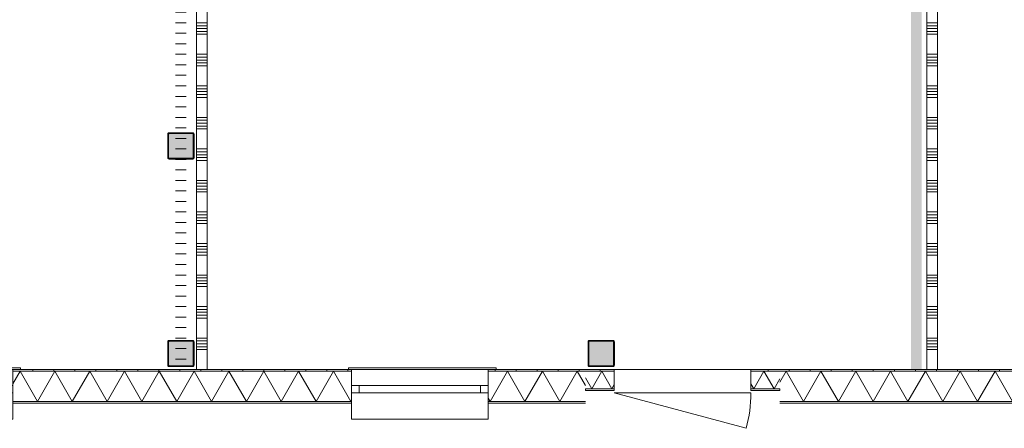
# Model space of a CAD drawing. Header units: millimetres. Extents: x -850 to 154668, y -80411 to 71019.
# Tile 198 of 236: x 72076 to 81447, y -559 to 3329. Entities that reach past the tile are written whole.
import ezdxf

# ---------------------------------------------------------------- set-up
doc = ezdxf.new("R2010")
doc.units = ezdxf.units.MM
doc.header["$MEASUREMENT"] = 0
for name, color, linetype in [('New_21 Buitenwanden', 7, 'Continuous'), ('New_21 Buitenwanden Deuren', 7, 'Continuous'), ('New_21 Buitenwanden Doorsnede-arcering', 7, 'Continuous'), ('New_21 Buitenwanden Laagscheidingslijnen', 7, 'Continuous'), ('New_21 Buitenwanden Ramen', 7, 'Continuous'), ('New_22 NC Binnenwanden', 7, 'Continuous'), ('New_22 NC Binnenwanden Doorsnede-arcering', 7, 'Continuous'), ('New_23 Vloeren', 7, 'Continuous'), ('New_Info Wandafwerking aanduiding', 7, 'Continuous'), ('New_Info Wandafwerking aanduiding Doorsnede-arcering', 7, 'Continuous'), ('New_Z Ruimtefuncties Zone omranding', 7, 'Continuous'), ('S-COLS-____-OTLN.RVT S', 7, 'Continuous'), ('S-COLS-____-OTLN.RVT S 2D arcering', 7, 'Continuous')]:
    doc.layers.add(name, color=color, linetype=linetype)
pattern_1 = [(90, (0, 0), (-200, 0), [])]

# ---------------------------------------------------------------- blocks, each defined once
blk = doc.blocks.new('Slab_1_1', base_point=(0, 17060))
at = {"layer": 'New_23 Vloeren', "color": 7, "linetype": 'Continuous', "lineweight": 0, "flags": 128}
blk.add_lwpolyline([(0, 17060), (25600, 17060), (25600, 17539.8), (30060, 17539.8), (30060, 0), (44257.3, 0), (99110, 0), (99110, 26125), (78570.2, 26125), (78570.2, 30220), (61804.1, 30220), (61804.1, 33195.8), (50070.2, 33195.8), (50070.2, 36555.1), (42600, 36555.1), (42600, 38994.9), (31200.9, 38994.9), (31200.9, 49880), (25600, 49880), (25600, 70460), (0, 70460)], close=True, dxfattribs=at)
blk = doc.blocks.new('*X761')
at = {"layer": 'New_21 Buitenwanden Doorsnede-arcering', "linetype": 'Continuous', "lineweight": 0, "true_color": 0xe9ebeb}
for points in [[(72010.1, -302.1), (72010.1, -302.2), (72150, -302.2), (72150, -302.1)], [(72450, -302.1), (72300, -302.1), (72300, -302.2), (72450, -302.2)], [(72750, -302.1), (72600, -302.1), (72600, -302.2), (72750, -302.2)], [(73050, -302.1), (72900, -302.1), (72900, -302.2), (73050, -302.2)], [(73350, -302.1), (73200, -302.1), (73200, -302.2), (73350, -302.2)], [(73650, -302.1), (73500, -302.1), (73500, -302.2), (73650, -302.2)], [(73950, -302.1), (73800, -302.1), (73800, -302.2), (73950, -302.2)], [(74250, -302.1), (74100, -302.1), (74100, -302.2), (74250, -302.2)], [(74550, -302.1), (74400, -302.1), (74400, -302.2), (74550, -302.2)], [(74850, -302.1), (74700, -302.1), (74700, -302.2), (74850, -302.2)], [(75150, -302.1), (75000, -302.1), (75000, -302.2), (75150, -302.2)]]:
    blk.add_hatch(color=254, dxfattribs=at).paths.add_polyline_path(points)
blk = doc.blocks.new('*X762')
at = {"layer": 'New_21 Buitenwanden Doorsnede-arcering', "linetype": 'Continuous', "lineweight": 0, "true_color": 0xe9ebeb}
for points in [[(76535, -302.1), (76535, -302.2), (76650, -302.2), (76650, -302.1)], [(76950, -302.1), (76800, -302.1), (76800, -302.2), (76950, -302.2)], [(77250, -302.1), (77100, -302.1), (77100, -302.2), (77250, -302.2)], [(77400, -302.1), (77400, -302.2), (77460, -302.2), (77460, -302.1)]]:
    blk.add_hatch(color=254, dxfattribs=at).paths.add_polyline_path(points)
blk = doc.blocks.new('*X766')
at = {"layer": 'New_21 Buitenwanden Doorsnede-arcering', "linetype": 'Continuous', "lineweight": 0, "true_color": 0xe9ebeb}
for points in [[(72150, -15), (72010.1, -15), (72010.1, -15.1), (72150, -15.1)], [(72300, -15.1), (72450, -15.1), (72450, -15), (72300, -15)], [(72600, -15.1), (72750, -15.1), (72750, -15), (72600, -15)], [(72900, -15.1), (73050, -15.1), (73050, -15), (72900, -15)], [(73200, -15.1), (73350, -15.1), (73350, -15), (73200, -15)], [(73500, -15.1), (73650, -15.1), (73650, -15), (73500, -15)], [(73800, -15.1), (73950, -15.1), (73950, -15), (73800, -15)], [(74100, -15.1), (74250, -15.1), (74250, -15), (74100, -15)], [(74400, -15.1), (74550, -15.1), (74550, -15), (74400, -15)], [(74700, -15.1), (74850, -15.1), (74850, -15), (74700, -15)], [(75000, -15.1), (75150, -15.1), (75150, -15), (75000, -15)]]:
    blk.add_hatch(color=254, dxfattribs=at).paths.add_polyline_path(points)
blk = doc.blocks.new('*X767')
at = {"layer": 'New_21 Buitenwanden Doorsnede-arcering', "linetype": 'Continuous', "lineweight": 0, "true_color": 0xe9ebeb}
for points in [[(76650, -15), (76535, -15), (76535, -15.1), (76650, -15.1)], [(76800, -15.1), (76950, -15.1), (76950, -15), (76800, -15)], [(77100, -15.1), (77250, -15.1), (77250, -15), (77100, -15)], [(77400, -15), (77400, -15.1), (77460, -15.1), (77460, -15)]]:
    blk.add_hatch(color=254, dxfattribs=at).paths.add_polyline_path(points)
blk = doc.blocks.new('*X771')
at = {"layer": 'New_21 Buitenwanden Doorsnede-arcering', "color": 254, "linetype": 'Continuous', "lineweight": 0, "true_color": 0xe9ebeb}
for p, q in [((72010.1, -135), (72079.3, -15.1)), ((72245, -302.1), (72079.3, -15.1)), ((72245, -302.1), (72410.7, -15.1)), ((72576.4, -302.1), (72410.7, -15.1)), ((72576.4, -302.1), (72742.1, -15.1)), ((72907.8, -302.1), (72742.1, -15.1)), ((72907.8, -302.1), (73073.5, -15.1)), ((73239.2, -302.1), (73073.5, -15.1)), ((73239.2, -302.1), (73404.9, -15.1)), ((73570.6, -302.1), (73404.9, -15.1)), ((73570.6, -302.1), (73736.3, -15.1)), ((73902, -302.1), (73736.3, -15.1)), ((73902, -302.1), (74067.7, -15.1)), ((74233.4, -302.1), (74067.7, -15.1)), ((74233.4, -302.1), (74399.1, -15.1)), ((74564.8, -302.1), (74399.1, -15.1)), ((74564.8, -302.1), (74730.5, -15.1)), ((74896.2, -302.1), (74730.5, -15.1)), ((74896.2, -302.1), (75061.9, -15.1)), ((75227.6, -302.1), (75061.9, -15.1)), ((75227.6, -302.1), (75235, -289.3))]:
    blk.add_line(p, q, dxfattribs=at)
blk = doc.blocks.new('*X772')
at = {"layer": 'New_21 Buitenwanden Doorsnede-arcering', "color": 254, "linetype": 'Continuous', "lineweight": 0, "true_color": 0xe9ebeb}
for p, q in [((76553.2, -302.1), (76718.9, -15.1)), ((76884.6, -302.1), (76718.9, -15.1)), ((76884.6, -302.1), (77050.3, -15.1)), ((77216, -302.1), (77050.3, -15.1)), ((77216, -302.1), (77381.7, -15.1)), ((77460, -150.8), (77381.7, -15.1)), ((76553.2, -302.1), (76535, -270.6))]:
    blk.add_line(p, q, dxfattribs=at)
blk = doc.blocks.new('R1 22_7')
at = {"layer": 'New_21 Buitenwanden Ramen', "color": 1, "linetype": 'Continuous', "lineweight": 0}
for p, q in [((-725, 150.2), (-725, 168.2)), ((-725, 168.2), (680, 168.2)), ((-650, 150.2), (-680, 150.2)), ((-650, 150.2), (-680, 150.2)), ((-650, 135.2), (-650, 150.2)), ((-650, 135.2), (-650, 150.2)), ((-650, 0), (-650, 135.1)), ((-650, 0), (-650, 135.1)), ((650, 135.2), (650, 150.2)), ((650, 135.2), (650, 150.2)), ((650, 150.2), (680, 150.2)), ((650, 150.2), (680, 150.2)), ((650, 0), (650, 135.1)), ((650, 0), (650, 135.1)), ((680, 168.2), (680, 150.2)), ((-650, 0), (-577, 0)), ((-650, -72), (-650, 0)), ((-650, -72), (-650, 0)), ((-577, 0), (-577, -72)), ((-577, 0), (577, 0)), ((577, -72), (577, 0)), ((577, 0), (650, 0)), ((650, -72), (650, 0)), ((650, -72), (650, 0)), ((-577, -72), (-650, -72)), ((-650, -152), (-650, -72)), ((577, -72), (-577, -72)), ((650, -72), (577, -72)), ((650, -152), (650, -72)), ((-650, -170), (-650, -320)), ((650, -320), (650, -170)), ((-650, -320), (650, -320))]:
    blk.add_line(p, q, dxfattribs=at)
at = {"layer": 'New_21 Buitenwanden Ramen', "color": 9, "linetype": 'Continuous', "lineweight": 0}
for p, q in [((-650, 150.2), (650, 150.2)), ((-650, 135.1), (-650, 135.2)), ((-650, 135.1), (-650, 135.2)), ((650, 135.1), (650, 135.2)), ((650, 135.1), (650, 135.2)), ((-650, -170), (-650, -152)), ((650, -170), (650, -152))]:
    blk.add_line(p, q, dxfattribs=at)
blk = doc.blocks.new('Wall_168_1', base_point=(60310.2, 0))
at = {"layer": 'New_21 Buitenwanden Doorsnede-arcering', "linetype": 'Continuous', "lineweight": 0, "true_color": 0xe9ebeb}
h = blk.add_hatch(dxfattribs=at)
h.set_pattern_fill('930_Lijnen_vert_200_0001', color=254, style=0, pattern_type=2)
h.set_pattern_definition(pattern_1)
h.paths.add_polyline_path([(72010.1, -15), (75235, -15), (75235, 0), (72010.1, 0)])
h = blk.add_hatch(dxfattribs=at)
h.set_pattern_fill('930_Lijnen_vert_200_0001', color=254, style=0, pattern_type=2)
h.set_pattern_definition(pattern_1)
h.paths.add_polyline_path([(77460, 0), (76535, 0), (76535, -15), (77460, -15)])
at = {"layer": 'New_21 Buitenwanden', "color": 8, "linetype": 'Continuous', "lineweight": 0, "true_color": 0x778488}
for p, q in [((75235, 0), (75205, 0)), ((75235, -15), (75235, 0)), ((75235, -15.1), (75235, -15)), ((75235, -150.2), (75235, -15.1)), ((76535, 0), (76565, 0)), ((76535, -15), (76535, 0)), ((76535, -15.1), (76535, -15)), ((76535, -150.2), (76535, -15.1)), ((75235, -222.2), (75235, -150.2)), ((76535, -222.2), (76535, -150.2)), ((75235, -302.2), (75235, -222.2)), ((76535, -302.2), (76535, -222.2)), ((75235, -320.2), (75235, -302.2)), ((76535, -320.2), (76535, -302.2))]:
    blk.add_line(p, q, dxfattribs=at)
at = {"layer": 'New_21 Buitenwanden', "color": 8, "linetype": 'Continuous', "lineweight": 0, "true_color": 0x778488, "flags": 128}
for points in [[(75235, 0), (72010.1, 0)], [(77460, 0), (76535, 0)], [(72010.1, -320.2), (75235, -320.2)], [(76535, -320.2), (77460, -320.2)]]:
    blk.add_lwpolyline(points, dxfattribs=at)
at = {"layer": 'New_21 Buitenwanden Laagscheidingslijnen', "color": 8, "linetype": 'Continuous', "lineweight": 0, "true_color": 0x778488}
for p, q in [((75235, -15), (72010.1, -15)), ((75235, -15.1), (72010.1, -15.1)), ((77460, -15), (76535, -15)), ((77460, -15.1), (76535, -15.1)), ((72010.1, -302.1), (75235, -302.1)), ((72010.1, -302.2), (75235, -302.2)), ((76535, -302.1), (77460, -302.1)), ((76535, -302.2), (77460, -302.2))]:
    blk.add_line(p, q, dxfattribs=at)
at = {"layer": 'New_21 Buitenwanden', "color": 8, "lineweight": 0, "true_color": 0x778488}
for name in ['*X766', '*X771', '*X767', '*X772', '*X761', '*X762']:
    blk.add_blockref(name, (0, 0), dxfattribs=at)
at = {"layer": 'New_21 Buitenwanden Ramen', "color": 1, "linetype": 'Continuous', "lineweight": 0, "xscale": -1, "zscale": 1000}
for p in [(71360.1, -150.2), (75885, -150.2)]:
    blk.add_blockref('R1 22_7', p, dxfattribs=at)
blk = doc.blocks.new('*X806')
at = {"layer": 'New_21 Buitenwanden Doorsnede-arcering', "linetype": 'Continuous', "lineweight": 0, "true_color": 0xe9ebeb}
for points in [[(79310, -302.1), (79310, -302.2), (79350, -302.2), (79350, -302.1)], [(79650, -302.1), (79500, -302.1), (79500, -302.2), (79650, -302.2)], [(79950, -302.1), (79800, -302.1), (79800, -302.2), (79950, -302.2)], [(80250, -302.1), (80100, -302.1), (80100, -302.2), (80250, -302.2)], [(80550, -302.1), (80400, -302.1), (80400, -302.2), (80550, -302.2)], [(80850, -302.1), (80700, -302.1), (80700, -302.2), (80850, -302.2)], [(81150, -302.1), (81000, -302.1), (81000, -302.2), (81150, -302.2)], [(81450, -302.1), (81300, -302.1), (81300, -302.2), (81450, -302.2)], [(81750, -302.1), (81600, -302.1), (81600, -302.2), (81750, -302.2)], [(82050, -302.1), (81900, -302.1), (81900, -302.2), (82050, -302.2)], [(82350, -302.1), (82200, -302.1), (82200, -302.2), (82350, -302.2)], [(82650, -302.1), (82500, -302.1), (82500, -302.2), (82650, -302.2)], [(82950, -302.1), (82800, -302.1), (82800, -302.2), (82950, -302.2)], [(83250, -302.1), (83100, -302.1), (83100, -302.2), (83250, -302.2)]]:
    blk.add_hatch(color=254, dxfattribs=at).paths.add_polyline_path(points)
blk = doc.blocks.new('*X812')
at = {"layer": 'New_21 Buitenwanden Doorsnede-arcering', "linetype": 'Continuous', "lineweight": 0, "true_color": 0xe9ebeb}
for points in [[(79350, -15), (79310, -15), (79310, -15.1), (79350, -15.1)], [(79650, -15), (79500, -15), (79500, -15.1), (79650, -15.1)], [(79950, -15), (79800, -15), (79800, -15.1), (79950, -15.1)], [(80250, -15), (80100, -15), (80100, -15.1), (80250, -15.1)], [(80550, -15), (80400, -15), (80400, -15.1), (80550, -15.1)], [(80850, -15), (80700, -15), (80700, -15.1), (80850, -15.1)], [(81150, -15), (81000, -15), (81000, -15.1), (81150, -15.1)], [(81450, -15), (81300, -15), (81300, -15.1), (81450, -15.1)], [(81750, -15), (81600, -15), (81600, -15.1), (81750, -15.1)], [(82050, -15), (81900, -15), (81900, -15.1), (82050, -15.1)], [(82350, -15), (82200, -15), (82200, -15.1), (82350, -15.1)], [(82650, -15), (82500, -15), (82500, -15.1), (82650, -15.1)], [(82950, -15), (82800, -15), (82800, -15.1), (82950, -15.1)], [(83250, -15), (83100, -15), (83100, -15.1), (83250, -15.1)]]:
    blk.add_hatch(color=254, dxfattribs=at).paths.add_polyline_path(points)
blk = doc.blocks.new('*X818')
at = {"layer": 'New_21 Buitenwanden Doorsnede-arcering', "color": 254, "linetype": 'Continuous', "lineweight": 0, "true_color": 0xe9ebeb}
for p, q in [((79310, -119.2), (79370.1, -15.1)), ((79535.8, -302.1), (79370.1, -15.1)), ((79535.8, -302.1), (79701.5, -15.1)), ((79867.2, -302.1), (79701.5, -15.1)), ((79867.2, -302.1), (80032.9, -15.1)), ((80198.6, -302.1), (80032.9, -15.1)), ((80198.6, -302.1), (80364.3, -15.1)), ((80530, -302.1), (80364.3, -15.1)), ((80530, -302.1), (80695.7, -15.1)), ((80861.4, -302.1), (80695.7, -15.1)), ((80861.4, -302.1), (81027.1, -15.1)), ((81192.8, -302.1), (81027.1, -15.1)), ((81192.8, -302.1), (81358.5, -15.1)), ((81524.2, -302.1), (81358.5, -15.1)), ((81524.2, -302.1), (81689.9, -15.1)), ((81855.6, -302.1), (81689.9, -15.1)), ((81855.6, -302.1), (82021.3, -15.1)), ((82187, -302.1), (82021.3, -15.1)), ((82187, -302.1), (82352.7, -15.1)), ((82518.4, -302.1), (82352.7, -15.1)), ((82518.4, -302.1), (82684.1, -15.1)), ((82849.8, -302.1), (82684.1, -15.1)), ((82849.8, -302.1), (83015.5, -15.1)), ((83181.2, -302.1), (83015.5, -15.1)), ((83181.2, -302.1), (83346.9, -15.1)), ((83360.1, -38), (83346.9, -15.1))]:
    blk.add_line(p, q, dxfattribs=at)
blk = doc.blocks.new('Wall_171_1', base_point=(79310, 0))
at = {"layer": 'New_21 Buitenwanden Doorsnede-arcering', "linetype": 'Continuous', "lineweight": 0, "true_color": 0xe9ebeb}
h = blk.add_hatch(dxfattribs=at)
h.set_pattern_fill('930_Lijnen_vert_200_0001', color=254, style=0, pattern_type=2)
h.set_pattern_definition(pattern_1)
h.paths.add_polyline_path([(79310, -15), (83360.1, -15), (83360.1, 0), (79310, 0)])
at = {"layer": 'New_21 Buitenwanden', "color": 8, "linetype": 'Continuous', "lineweight": 0, "true_color": 0x778488, "flags": 128}
for points in [[(83360.1, 0), (79310, 0)], [(79310, -320.2), (83360.1, -320.2)]]:
    blk.add_lwpolyline(points, dxfattribs=at)
at = {"layer": 'New_21 Buitenwanden Laagscheidingslijnen', "color": 8, "linetype": 'Continuous', "lineweight": 0, "true_color": 0x778488}
for p, q in [((83360.1, -15), (79310, -15)), ((83360.1, -15.1), (79310, -15.1)), ((79310, -302.1), (83360.1, -302.1)), ((79310, -302.2), (83360.1, -302.2))]:
    blk.add_line(p, q, dxfattribs=at)
at = {"layer": 'New_21 Buitenwanden', "color": 8, "lineweight": 0, "true_color": 0x778488}
for name in ['*X812', '*X818', '*X806']:
    blk.add_blockref(name, (0, 0), dxfattribs=at)
blk = doc.blocks.new('*X830')
at = {"layer": 'New_21 Buitenwanden Doorsnede-arcering', "linetype": 'Continuous', "lineweight": 0, "true_color": 0xe9ebeb}
for points in [[(77460, -182.1), (77460, -182.2), (77550, -182.2), (77550, -182.1)], [(77700, -182.1), (77700, -182.2), (77735, -182.2), (77735, -182.1)]]:
    blk.add_hatch(color=254, dxfattribs=at).paths.add_polyline_path(points)
blk = doc.blocks.new('*X831')
at = {"layer": 'New_21 Buitenwanden Doorsnede-arcering', "linetype": 'Continuous', "lineweight": 0, "true_color": 0xe9ebeb}
for points in [[(79035, -182.1), (79035, -182.2), (79050, -182.2), (79050, -182.1)], [(79200, -182.1), (79200, -182.2), (79310, -182.2), (79310, -182.1)]]:
    blk.add_hatch(color=254, dxfattribs=at).paths.add_polyline_path(points)
blk = doc.blocks.new('*X832')
at = {"layer": 'New_21 Buitenwanden Doorsnede-arcering', "linetype": 'Continuous', "lineweight": 0, "true_color": 0xe9ebeb}
for points in [[(77550, -15), (77460, -15), (77460, -15.1), (77550, -15.1)], [(77735, -15), (77700, -15), (77700, -15.1), (77735, -15.1)]]:
    blk.add_hatch(color=254, dxfattribs=at).paths.add_polyline_path(points)
blk = doc.blocks.new('*X833')
at = {"layer": 'New_21 Buitenwanden Doorsnede-arcering', "linetype": 'Continuous', "lineweight": 0, "true_color": 0xe9ebeb}
for points in [[(79050, -15), (79035, -15), (79035, -15.1), (79050, -15.1)], [(79310, -15), (79200, -15), (79200, -15.1), (79310, -15.1)]]:
    blk.add_hatch(color=254, dxfattribs=at).paths.add_polyline_path(points)
blk = doc.blocks.new('*X834')
at = {"layer": 'New_21 Buitenwanden Doorsnede-arcering', "color": 254, "linetype": 'Continuous', "lineweight": 0, "true_color": 0xe9ebeb}
for p, q in [((77519.7, -182.1), (77460, -78.8)), ((77519.7, -182.1), (77616.1, -15.1)), ((77712.5, -182.1), (77616.1, -15.1)), ((77712.5, -182.1), (77735, -143.1))]:
    blk.add_line(p, q, dxfattribs=at)
blk = doc.blocks.new('*X835')
at = {"layer": 'New_21 Buitenwanden Doorsnede-arcering', "color": 254, "linetype": 'Continuous', "lineweight": 0, "true_color": 0xe9ebeb}
for p, q in [((79062.3, -182.1), (79158.8, -15.1)), ((79255.2, -182.1), (79158.8, -15.1)), ((79255.2, -182.1), (79310, -87.2)), ((79062.3, -182.1), (79035, -134.7))]:
    blk.add_line(p, q, dxfattribs=at)
blk = doc.blocks.new('D1 bl 22')
at = {"layer": 'New_21 Buitenwanden Deuren', "color": 1, "linetype": 'Continuous', "lineweight": 0}
for p, q in [((650, 0), (-605.7, 336.5)), ((650, 0), (-650, 0)), ((-650, -40.1), (-650, -72)), ((-650, -40.1), (-650, -72)), ((-650, -72), (-650, -207.1)), ((-650, -72), (-650, -207.1)), ((650, -40.1), (650, -72)), ((650, -40.1), (650, -72)), ((650, -72), (650, -207.1)), ((650, -72), (650, -207.1)), ((-650, -222.2), (-675, -222.2)), ((-650, -222.2), (-675, -222.2)), ((-650, -207.1), (-650, -222.2)), ((-650, -207.1), (-650, -222.2)), ((650, -207.1), (650, -222.2)), ((650, -207.1), (650, -222.2)), ((650, -222.2), (675, -222.2)), ((650, -222.2), (675, -222.2))]:
    blk.add_line(p, q, dxfattribs=at)
at = {"layer": 'New_21 Buitenwanden Deuren', "color": 9, "linetype": 'Continuous', "lineweight": 0}
for p, q in [((-650, -22), (-650, -40)), ((-650, -22), (-650, -40)), ((-650, -40), (-650, -40.1)), ((-650, -40), (-650, -40.1)), ((650, -22), (650, -40)), ((650, -22), (650, -40)), ((650, -40), (650, -40.1)), ((650, -40), (650, -40.1))]:
    blk.add_line(p, q, dxfattribs=at)
at = {"layer": 'New_21 Buitenwanden Deuren', "color": 1, "linetype": 'Continuous', "lineweight": 0}
blk.add_arc((650, 0), 1300, 165, 180, dxfattribs=at)
blk = doc.blocks.new('Wall_172_1', base_point=(77460, 0))
at = {"layer": 'New_21 Buitenwanden Doorsnede-arcering', "linetype": 'Continuous', "lineweight": 0, "true_color": 0xe9ebeb}
h = blk.add_hatch(dxfattribs=at)
h.set_pattern_fill('930_Lijnen_vert_200_0001', color=254, style=0, pattern_type=2)
h.set_pattern_definition(pattern_1)
h.paths.add_polyline_path([(77460, 0), (77460, -15), (77735, -15), (77735, 0)])
h = blk.add_hatch(dxfattribs=at)
h.set_pattern_fill('930_Lijnen_vert_200_0001', color=254, style=0, pattern_type=2)
h.set_pattern_definition(pattern_1)
h.paths.add_polyline_path([(79035, 0), (79035, -15), (79310, -15), (79310, 0)])
at = {"layer": 'New_21 Buitenwanden', "color": 8, "linetype": 'Continuous', "lineweight": 0, "true_color": 0x778488}
for p, q in [((77735, 0), (77710, 0)), ((77735, -15.1), (77735, 0)), ((77735, -150.2), (77735, -15.1)), ((79035, 0), (79060, 0)), ((79035, -15.1), (79035, 0)), ((79035, -150.2), (79035, -15.1)), ((77735, -182.1), (77735, -150.2)), ((77735, -182.2), (77735, -182.1)), ((77735, -200.2), (77735, -182.2)), ((79035, -182.1), (79035, -150.2)), ((79035, -182.2), (79035, -182.1)), ((79035, -200.2), (79035, -182.2))]:
    blk.add_line(p, q, dxfattribs=at)
at = {"layer": 'New_21 Buitenwanden', "color": 8, "linetype": 'Continuous', "lineweight": 0, "true_color": 0x778488, "flags": 128}
for points in [[(77735, 0), (77460, 0)], [(79310, 0), (79035, 0)], [(77460, -182.2), (77460, -182.1)], [(77460, -200.2), (77460, -182.2)], [(79310, -182.2), (79310, -182.1)], [(79310, -200.2), (79310, -182.2)], [(77460, -200.2), (77735, -200.2)], [(79035, -200.2), (79310, -200.2)]]:
    blk.add_lwpolyline(points, dxfattribs=at)
at = {"layer": 'New_21 Buitenwanden Laagscheidingslijnen', "color": 8, "linetype": 'Continuous', "lineweight": 0, "true_color": 0x778488}
for p, q in [((77735, -15), (77460, -15)), ((77735, -15.1), (77460, -15.1)), ((79310, -15), (79035, -15)), ((79310, -15.1), (79035, -15.1)), ((77460, -182.1), (77735, -182.1)), ((77460, -182.2), (77735, -182.2)), ((79035, -182.1), (79310, -182.1)), ((79035, -182.2), (79310, -182.2))]:
    blk.add_line(p, q, dxfattribs=at)
at = {"layer": 'New_21 Buitenwanden', "color": 8, "lineweight": 0, "true_color": 0x778488}
for name in ['*X832', '*X834', '*X833', '*X835', '*X830', '*X831']:
    blk.add_blockref(name, (0, 0), dxfattribs=at)
at = {"layer": 'New_21 Buitenwanden Deuren', "color": 1, "linetype": 'Continuous', "lineweight": 0, "zscale": 1000, "rotation": 180}
blk.add_blockref('D1 bl 22', (78385, -222.2), dxfattribs=at)
blk = doc.blocks.new('Wall_322_1', base_point=(73610, 0))
at = {"layer": 'New_Info Wandafwerking aanduiding Doorsnede-arcering', "linetype": 'Continuous', "lineweight": 0, "true_color": 0x000000}
h = blk.add_hatch(dxfattribs=at)
h.set_pattern_fill('930_Lijnen_vert_100_0001', color=18, style=0, pattern_type=2)
h.set_pattern_definition([(1e-14, (0, 0), (0, 100), [])])
h.paths.add_polyline_path([(73660, 0), (73660, 8850), (73560, 8850), (73560, 0)])
at = {"layer": 'New_Info Wandafwerking aanduiding', "color": 9, "linetype": 'Continuous', "lineweight": 0, "flags": 128}
blk.add_lwpolyline([(73560, 0), (73660, 0)], dxfattribs=at)
blk = doc.blocks.new('Wall_331_1', base_point=(80610, 8550))
at = {"layer": 'New_Info Wandafwerking aanduiding Doorsnede-arcering', "linetype": 'Continuous', "lineweight": 0, "true_color": 0x000000}
blk.add_hatch(color=18, dxfattribs=at).paths.add_polyline_path([(80560, 8550), (80560, 0), (80660, 0), (80660, 8550)])
at = {"layer": 'New_Info Wandafwerking aanduiding', "color": 9, "linetype": 'Continuous', "lineweight": 0, "flags": 128}
blk.add_lwpolyline([(80660, 0), (80560, 0)], dxfattribs=at)
blk = doc.blocks.new('Column 92[92]_1', base_point=(0.5, 3))
at = {"layer": 'S-COLS-____-OTLN.RVT S 2D arcering', "linetype": 'Continuous', "lineweight": 0, "true_color": 0x778488}
h = blk.add_hatch(color=8, dxfattribs=at)
h.paths.add_polyline_path([(73485.5, 41), (73486.5, 36), (73489.3, 31.8), (73493.5, 28.9), (73498.5, 28), (73722.5, 28), (73727.5, 28.9), (73731.7, 31.8), (73734.5, 36), (73735.5, 41), (73735.5, 265), (73734.5, 269.9), (73731.7, 274.1), (73727.5, 277), (73722.5, 278), (73498.5, 278), (73493.5, 277), (73489.3, 274.1), (73486.5, 269.9), (73485.5, 265)])
h.paths.add_polyline_path([(73722.5, 36), (73498.5, 36), (73496.6, 36.3), (73495, 37.4), (73493.9, 39), (73493.5, 41), (73493.5, 265), (73493.9, 266.9), (73495, 268.5), (73496.6, 269.6), (73498.5, 270), (73722.5, 270), (73724.4, 269.6), (73726.1, 268.5), (73727.1, 266.9), (73727.5, 265), (73727.5, 41), (73727.1, 39), (73726.1, 37.4), (73724.4, 36.3)], flags=0)
blk.add_hatch(color=8, dxfattribs=at).paths.add_polyline_path([(73722.5, 270), (73498.5, 270), (73496.6, 269.6), (73495, 268.5), (73493.9, 266.9), (73493.5, 265), (73493.5, 41), (73493.9, 39), (73495, 37.4), (73496.6, 36.3), (73498.5, 36), (73722.5, 36), (73724.4, 36.3), (73726.1, 37.4), (73727.1, 39), (73727.5, 41), (73727.5, 265), (73727.1, 266.9), (73726.1, 268.5), (73724.4, 269.6)])
at = {"layer": 'S-COLS-____-OTLN.RVT S', "color": 1, "linetype": 'Continuous', "lineweight": 0}
for p, q in [((73486.5, 269.9), (73485.5, 265)), ((73485.5, 265), (73485.5, 41)), ((73489.3, 274.1), (73486.5, 269.9)), ((73493.5, 277), (73489.3, 274.1)), ((73498.5, 278), (73493.5, 277)), ((73493.5, 265), (73493.9, 266.9)), ((73493.5, 41), (73493.5, 265)), ((73493.9, 266.9), (73495, 268.5)), ((73495, 268.5), (73496.6, 269.6)), ((73496.6, 269.6), (73498.5, 270)), ((73722.5, 278), (73498.5, 278)), ((73498.5, 270), (73722.5, 270)), ((73727.5, 277), (73722.5, 278)), ((73722.5, 270), (73724.4, 269.6)), ((73724.4, 269.6), (73726.1, 268.5)), ((73726.1, 268.5), (73727.1, 266.9)), ((73727.1, 266.9), (73727.5, 265)), ((73731.7, 274.1), (73727.5, 277)), ((73727.5, 265), (73727.5, 41)), ((73734.5, 269.9), (73731.7, 274.1)), ((73735.5, 265), (73734.5, 269.9)), ((73735.5, 41), (73735.5, 265)), ((73485.5, 41), (73486.5, 36)), ((73486.5, 36), (73489.3, 31.8)), ((73489.3, 31.8), (73493.5, 28.9)), ((73493.9, 39), (73493.5, 41)), ((73493.5, 28.9), (73498.5, 28)), ((73495, 37.4), (73493.9, 39)), ((73496.6, 36.3), (73495, 37.4)), ((73498.5, 36), (73496.6, 36.3)), ((73722.5, 36), (73498.5, 36)), ((73498.5, 28), (73722.5, 28)), ((73724.4, 36.3), (73722.5, 36)), ((73722.5, 28), (73727.5, 28.9)), ((73726.1, 37.4), (73724.4, 36.3)), ((73727.1, 39), (73726.1, 37.4)), ((73727.5, 41), (73727.1, 39)), ((73727.5, 28.9), (73731.7, 31.8)), ((73731.7, 31.8), (73734.5, 36)), ((73734.5, 36), (73735.5, 41))]:
    blk.add_line(p, q, dxfattribs=at)
blk = doc.blocks.new('Column 93[93]_1', base_point=(0.5, 3))
at = {"layer": 'S-COLS-____-OTLN.RVT S 2D arcering', "linetype": 'Continuous', "lineweight": 0, "true_color": 0x778488}
h = blk.add_hatch(color=8, dxfattribs=at)
h.paths.add_polyline_path([(77485.5, 41), (77486.5, 36), (77489.3, 31.8), (77493.5, 28.9), (77498.5, 28), (77722.5, 28), (77727.5, 28.9), (77731.7, 31.8), (77734.5, 36), (77735.5, 41), (77735.5, 265), (77734.5, 269.9), (77731.7, 274.1), (77727.5, 277), (77722.5, 278), (77498.5, 278), (77493.5, 277), (77489.3, 274.1), (77486.5, 269.9), (77485.5, 265)])
h.paths.add_polyline_path([(77722.5, 36), (77498.5, 36), (77496.6, 36.3), (77495, 37.4), (77493.9, 39), (77493.5, 41), (77493.5, 265), (77493.9, 266.9), (77495, 268.5), (77496.6, 269.6), (77498.5, 270), (77722.5, 270), (77724.4, 269.6), (77726.1, 268.5), (77727.1, 266.9), (77727.5, 265), (77727.5, 41), (77727.1, 39), (77726.1, 37.4), (77724.4, 36.3)], flags=0)
blk.add_hatch(color=8, dxfattribs=at).paths.add_polyline_path([(77722.5, 270), (77498.5, 270), (77496.6, 269.6), (77495, 268.5), (77493.9, 266.9), (77493.5, 265), (77493.5, 41), (77493.9, 39), (77495, 37.4), (77496.6, 36.3), (77498.5, 36), (77722.5, 36), (77724.4, 36.3), (77726.1, 37.4), (77727.1, 39), (77727.5, 41), (77727.5, 265), (77727.1, 266.9), (77726.1, 268.5), (77724.4, 269.6)])
at = {"layer": 'S-COLS-____-OTLN.RVT S', "color": 1, "linetype": 'Continuous', "lineweight": 0}
for p, q in [((77486.5, 269.9), (77485.5, 265)), ((77485.5, 265), (77485.5, 41)), ((77489.3, 274.1), (77486.5, 269.9)), ((77493.5, 277), (77489.3, 274.1)), ((77498.5, 278), (77493.5, 277)), ((77493.5, 265), (77493.9, 266.9)), ((77493.5, 41), (77493.5, 265)), ((77493.9, 266.9), (77495, 268.5)), ((77495, 268.5), (77496.6, 269.6)), ((77496.6, 269.6), (77498.5, 270)), ((77722.5, 278), (77498.5, 278)), ((77498.5, 270), (77722.5, 270)), ((77727.5, 277), (77722.5, 278)), ((77722.5, 270), (77724.4, 269.6)), ((77724.4, 269.6), (77726.1, 268.5)), ((77726.1, 268.5), (77727.1, 266.9)), ((77727.1, 266.9), (77727.5, 265)), ((77731.7, 274.1), (77727.5, 277)), ((77727.5, 265), (77727.5, 41)), ((77734.5, 269.9), (77731.7, 274.1)), ((77735.5, 265), (77734.5, 269.9)), ((77735.5, 41), (77735.5, 265)), ((77485.5, 41), (77486.5, 36)), ((77486.5, 36), (77489.3, 31.8)), ((77489.3, 31.8), (77493.5, 28.9)), ((77493.9, 39), (77493.5, 41)), ((77493.5, 28.9), (77498.5, 28)), ((77495, 37.4), (77493.9, 39)), ((77496.6, 36.3), (77495, 37.4)), ((77498.5, 36), (77496.6, 36.3)), ((77722.5, 36), (77498.5, 36)), ((77498.5, 28), (77722.5, 28)), ((77724.4, 36.3), (77722.5, 36)), ((77722.5, 28), (77727.5, 28.9)), ((77726.1, 37.4), (77724.4, 36.3)), ((77727.1, 39), (77726.1, 37.4)), ((77727.5, 41), (77727.1, 39)), ((77727.5, 28.9), (77731.7, 31.8)), ((77731.7, 31.8), (77734.5, 36)), ((77734.5, 36), (77735.5, 41))]:
    blk.add_line(p, q, dxfattribs=at)
blk = doc.blocks.new('Column 139[139]_1', base_point=(0.5, 3))
at = {"layer": 'S-COLS-____-OTLN.RVT S 2D arcering', "linetype": 'Continuous', "lineweight": 0, "true_color": 0x778488}
h = blk.add_hatch(color=8, dxfattribs=at)
h.paths.add_polyline_path([(73485.5, 2016.3), (73486.5, 2011.4), (73489.3, 2007.2), (73493.5, 2004.3), (73498.5, 2003.3), (73722.5, 2003.3), (73727.5, 2004.3), (73731.7, 2007.2), (73734.5, 2011.4), (73735.5, 2016.3), (73735.5, 2240.3), (73734.5, 2245.3), (73731.7, 2249.5), (73727.5, 2252.4), (73722.5, 2253.3), (73498.5, 2253.3), (73493.5, 2252.4), (73489.3, 2249.5), (73486.5, 2245.3), (73485.5, 2240.3)])
h.paths.add_polyline_path([(73722.5, 2011.3), (73498.5, 2011.3), (73496.6, 2011.7), (73495, 2012.8), (73493.9, 2014.4), (73493.5, 2016.3), (73493.5, 2240.3), (73493.9, 2242.3), (73495, 2243.9), (73496.6, 2245), (73498.5, 2245.3), (73722.5, 2245.3), (73724.4, 2245), (73726.1, 2243.9), (73727.1, 2242.3), (73727.5, 2240.3), (73727.5, 2016.3), (73727.1, 2014.4), (73726.1, 2012.8), (73724.4, 2011.7)], flags=0)
blk.add_hatch(color=8, dxfattribs=at).paths.add_polyline_path([(73722.5, 2245.3), (73498.5, 2245.3), (73496.6, 2245), (73495, 2243.9), (73493.9, 2242.3), (73493.5, 2240.3), (73493.5, 2016.3), (73493.9, 2014.4), (73495, 2012.8), (73496.6, 2011.7), (73498.5, 2011.3), (73722.5, 2011.3), (73724.4, 2011.7), (73726.1, 2012.8), (73727.1, 2014.4), (73727.5, 2016.3), (73727.5, 2240.3), (73727.1, 2242.3), (73726.1, 2243.9), (73724.4, 2245)])
at = {"layer": 'S-COLS-____-OTLN.RVT S', "color": 1, "linetype": 'Continuous', "lineweight": 0}
for p, q in [((73489.3, 2249.5), (73486.5, 2245.3)), ((73493.5, 2252.4), (73489.3, 2249.5)), ((73498.5, 2253.3), (73493.5, 2252.4)), ((73722.5, 2253.3), (73498.5, 2253.3)), ((73727.5, 2252.4), (73722.5, 2253.3)), ((73731.7, 2249.5), (73727.5, 2252.4)), ((73734.5, 2245.3), (73731.7, 2249.5)), ((73486.5, 2245.3), (73485.5, 2240.3)), ((73485.5, 2240.3), (73485.5, 2016.3)), ((73493.5, 2240.3), (73493.9, 2242.3)), ((73493.5, 2016.3), (73493.5, 2240.3)), ((73493.9, 2242.3), (73495, 2243.9)), ((73495, 2243.9), (73496.6, 2245)), ((73496.6, 2245), (73498.5, 2245.3)), ((73498.5, 2245.3), (73722.5, 2245.3)), ((73722.5, 2245.3), (73724.4, 2245)), ((73724.4, 2245), (73726.1, 2243.9)), ((73726.1, 2243.9), (73727.1, 2242.3)), ((73727.1, 2242.3), (73727.5, 2240.3)), ((73727.5, 2240.3), (73727.5, 2016.3)), ((73735.5, 2240.3), (73734.5, 2245.3)), ((73735.5, 2016.3), (73735.5, 2240.3)), ((73485.5, 2016.3), (73486.5, 2011.4)), ((73486.5, 2011.4), (73489.3, 2007.2)), ((73489.3, 2007.2), (73493.5, 2004.3)), ((73493.9, 2014.4), (73493.5, 2016.3)), ((73493.5, 2004.3), (73498.5, 2003.3)), ((73495, 2012.8), (73493.9, 2014.4)), ((73496.6, 2011.7), (73495, 2012.8)), ((73498.5, 2011.3), (73496.6, 2011.7)), ((73722.5, 2011.3), (73498.5, 2011.3)), ((73498.5, 2003.3), (73722.5, 2003.3)), ((73724.4, 2011.7), (73722.5, 2011.3)), ((73722.5, 2003.3), (73727.5, 2004.3)), ((73726.1, 2012.8), (73724.4, 2011.7)), ((73727.1, 2014.4), (73726.1, 2012.8)), ((73727.5, 2016.3), (73727.1, 2014.4)), ((73727.5, 2004.3), (73731.7, 2007.2)), ((73731.7, 2007.2), (73734.5, 2011.4)), ((73734.5, 2011.4), (73735.5, 2016.3))]:
    blk.add_line(p, q, dxfattribs=at)
blk = doc.blocks.new('*X2633')
at = {"layer": 'New_22 NC Binnenwanden Doorsnede-arcering', "color": 254, "linetype": 'Continuous', "lineweight": 0, "true_color": 0xe9ebeb}
for p, q in [((80810, 3300), (80710, 3300)), ((80810, 3272.6), (80710, 3272.6)), ((80810, 3245.1), (80710, 3245.1)), ((80810, 3217.7), (80710, 3217.7)), ((80810, 3190.3), (80710, 3190.3)), ((80810, 3000), (80710, 3000)), ((80810, 2972.6), (80710, 2972.6)), ((80810, 2945.1), (80710, 2945.1)), ((80810, 2917.7), (80710, 2917.7)), ((80810, 2890.3), (80710, 2890.3)), ((80810, 2700), (80710, 2700)), ((80810, 2672.6), (80710, 2672.6)), ((80810, 2645.1), (80710, 2645.1)), ((80810, 2617.7), (80710, 2617.7)), ((80810, 2590.3), (80710, 2590.3)), ((80810, 2400), (80710, 2400)), ((80810, 2372.6), (80710, 2372.6)), ((80810, 2345.1), (80710, 2345.1)), ((80810, 2317.7), (80710, 2317.7)), ((80810, 2290.3), (80710, 2290.3)), ((80810, 2100), (80710, 2100)), ((80810, 2072.6), (80710, 2072.6)), ((80810, 2045.1), (80710, 2045.1)), ((80810, 2017.7), (80710, 2017.7)), ((80810, 1990.3), (80710, 1990.3)), ((80810, 1800), (80710, 1800)), ((80810, 1772.6), (80710, 1772.6)), ((80810, 1745.1), (80710, 1745.1)), ((80810, 1717.7), (80710, 1717.7)), ((80810, 1690.3), (80710, 1690.3)), ((80810, 1500), (80710, 1500)), ((80810, 1472.6), (80710, 1472.6)), ((80810, 1445.1), (80710, 1445.1)), ((80810, 1417.7), (80710, 1417.7)), ((80810, 1390.3), (80710, 1390.3)), ((80810, 1200), (80710, 1200)), ((80810, 1172.6), (80710, 1172.6)), ((80810, 1145.1), (80710, 1145.1)), ((80810, 1117.7), (80710, 1117.7)), ((80810, 1090.3), (80710, 1090.3)), ((80810, 900), (80710, 900)), ((80810, 872.6), (80710, 872.6)), ((80810, 845.1), (80710, 845.1)), ((80810, 817.7), (80710, 817.7)), ((80810, 790.3), (80710, 790.3)), ((80810, 600), (80710, 600)), ((80810, 572.6), (80710, 572.6)), ((80810, 545.1), (80710, 545.1)), ((80810, 517.7), (80710, 517.7)), ((80810, 490.3), (80710, 490.3)), ((80810, 300), (80710, 300)), ((80810, 272.6), (80710, 272.6)), ((80810, 245.1), (80710, 245.1)), ((80810, 217.7), (80710, 217.7)), ((80810, 190.3), (80710, 190.3))]:
    blk.add_line(p, q, dxfattribs=at)
blk = doc.blocks.new('Wall_533_1', base_point=(80760, 0))
at = {"layer": 'New_22 NC Binnenwanden', "color": 8, "linetype": 'Continuous', "lineweight": 0, "true_color": 0x778488, "flags": 128}
for points in [[(80710, 8550), (80710, 0)], [(80810, 0), (80810, 8550)], [(80710, 0), (80810, 0)]]:
    blk.add_lwpolyline(points, dxfattribs=at)
at = {"layer": 'New_22 NC Binnenwanden', "color": 8, "lineweight": 0, "true_color": 0x778488}
blk.add_blockref('*X2633', (0, 0), dxfattribs=at)
blk = doc.blocks.new('*X2640')
at = {"layer": 'New_22 NC Binnenwanden Doorsnede-arcering', "color": 254, "linetype": 'Continuous', "lineweight": 0, "true_color": 0xe9ebeb}
for p, q in [((73824.1, 3300), (73760, 3300)), ((73860, 3300), (73824.1, 3300)), ((73824.1, 3272.6), (73760, 3272.6)), ((73824.1, 3245.1), (73760, 3245.1)), ((73824.1, 3217.7), (73760, 3217.7)), ((73824.1, 3190.3), (73760, 3190.3)), ((73860, 3272.6), (73824.1, 3272.6)), ((73860, 3245.1), (73824.1, 3245.1)), ((73860, 3217.7), (73824.1, 3217.7)), ((73860, 3190.3), (73824.1, 3190.3)), ((73824.1, 3000), (73760, 3000)), ((73860, 3000), (73824.1, 3000)), ((73824.1, 2972.6), (73760, 2972.6)), ((73824.1, 2945.1), (73760, 2945.1)), ((73824.1, 2917.7), (73760, 2917.7)), ((73860, 2972.6), (73824.1, 2972.6)), ((73860, 2945.1), (73824.1, 2945.1)), ((73860, 2917.7), (73824.1, 2917.7)), ((73824.1, 2890.3), (73760, 2890.3)), ((73860, 2890.3), (73824.1, 2890.3)), ((73824.1, 2700), (73760, 2700)), ((73824.1, 2672.6), (73760, 2672.6)), ((73824.1, 2645.1), (73760, 2645.1)), ((73860, 2700), (73824.1, 2700)), ((73860, 2672.6), (73824.1, 2672.6)), ((73860, 2645.1), (73824.1, 2645.1)), ((73824.1, 2617.7), (73760, 2617.7)), ((73824.1, 2590.3), (73760, 2590.3)), ((73860, 2617.7), (73824.1, 2617.7)), ((73860, 2590.3), (73824.1, 2590.3)), ((73824.1, 2400), (73760, 2400)), ((73824.1, 2372.6), (73760, 2372.6)), ((73824.1, 2345.1), (73760, 2345.1)), ((73860, 2400), (73824.1, 2400)), ((73860, 2372.6), (73824.1, 2372.6)), ((73860, 2345.1), (73824.1, 2345.1)), ((73824.1, 2317.7), (73760, 2317.7)), ((73824.1, 2290.3), (73760, 2290.3)), ((73860, 2317.7), (73824.1, 2317.7)), ((73860, 2290.3), (73824.1, 2290.3)), ((73824.1, 2100), (73760, 2100)), ((73824.1, 2072.6), (73760, 2072.6)), ((73860, 2100), (73824.1, 2100)), ((73860, 2072.6), (73824.1, 2072.6)), ((73824.1, 2045.1), (73760, 2045.1)), ((73824.1, 2017.7), (73760, 2017.7)), ((73824.1, 1990.3), (73760, 1990.3)), ((73860, 2045.1), (73824.1, 2045.1)), ((73860, 2017.7), (73824.1, 2017.7)), ((73860, 1990.3), (73824.1, 1990.3)), ((73824.1, 1800), (73760, 1800)), ((73860, 1800), (73824.1, 1800)), ((73824.1, 1772.6), (73760, 1772.6)), ((73824.1, 1745.1), (73760, 1745.1)), ((73824.1, 1717.7), (73760, 1717.7)), ((73824.1, 1690.3), (73760, 1690.3)), ((73860, 1772.6), (73824.1, 1772.6)), ((73860, 1745.1), (73824.1, 1745.1)), ((73860, 1717.7), (73824.1, 1717.7)), ((73860, 1690.3), (73824.1, 1690.3)), ((73824.1, 1500), (73760, 1500)), ((73860, 1500), (73824.1, 1500)), ((73824.1, 1472.6), (73760, 1472.6)), ((73824.1, 1445.1), (73760, 1445.1)), ((73824.1, 1417.7), (73760, 1417.7)), ((73860, 1472.6), (73824.1, 1472.6)), ((73860, 1445.1), (73824.1, 1445.1)), ((73860, 1417.7), (73824.1, 1417.7)), ((73824.1, 1390.3), (73760, 1390.3)), ((73860, 1390.3), (73824.1, 1390.3)), ((73824.1, 1200), (73760, 1200)), ((73824.1, 1172.6), (73760, 1172.6)), ((73824.1, 1145.1), (73760, 1145.1)), ((73860, 1200), (73824.1, 1200)), ((73860, 1172.6), (73824.1, 1172.6)), ((73860, 1145.1), (73824.1, 1145.1)), ((73824.1, 1117.7), (73760, 1117.7)), ((73824.1, 1090.3), (73760, 1090.3)), ((73860, 1117.7), (73824.1, 1117.7)), ((73860, 1090.3), (73824.1, 1090.3)), ((73824.1, 900), (73760, 900)), ((73824.1, 872.6), (73760, 872.6)), ((73824.1, 845.1), (73760, 845.1)), ((73860, 900), (73824.1, 900)), ((73860, 872.6), (73824.1, 872.6)), ((73860, 845.1), (73824.1, 845.1)), ((73824.1, 817.7), (73760, 817.7)), ((73824.1, 790.3), (73760, 790.3)), ((73860, 817.7), (73824.1, 817.7)), ((73860, 790.3), (73824.1, 790.3)), ((73824.1, 600), (73760, 600)), ((73824.1, 572.6), (73760, 572.6)), ((73860, 600), (73824.1, 600)), ((73860, 572.6), (73824.1, 572.6)), ((73824.1, 545.1), (73760, 545.1)), ((73824.1, 517.7), (73760, 517.7)), ((73824.1, 490.3), (73760, 490.3)), ((73860, 545.1), (73824.1, 545.1)), ((73860, 517.7), (73824.1, 517.7)), ((73860, 490.3), (73824.1, 490.3)), ((73824.1, 300), (73760, 300)), ((73860, 300), (73824.1, 300)), ((73824.1, 272.6), (73760, 272.6)), ((73824.1, 245.1), (73760, 245.1)), ((73824.1, 217.7), (73760, 217.7)), ((73824.1, 190.3), (73760, 190.3)), ((73860, 272.6), (73824.1, 272.6)), ((73860, 245.1), (73824.1, 245.1)), ((73860, 217.7), (73824.1, 217.7)), ((73860, 190.3), (73824.1, 190.3))]:
    blk.add_line(p, q, dxfattribs=at)
blk = doc.blocks.new('Wall_535_1', base_point=(73760, 0))
at = {"layer": 'New_22 NC Binnenwanden', "color": 8, "linetype": 'Continuous', "lineweight": 0, "true_color": 0x778488, "flags": 128}
for points in [[(73760, 8850), (73760, 0)], [(73860, 0), (73860, 8850)], [(73760, 0), (73860, 0)]]:
    blk.add_lwpolyline(points, dxfattribs=at)
at = {"layer": 'New_22 NC Binnenwanden', "color": 8, "lineweight": 0, "true_color": 0x778488}
blk.add_blockref('*X2640', (0, 0), dxfattribs=at)

msp = doc.modelspace()

# ---------------------------------------------------------------- linework, layer by layer
at = {"layer": 'New_Z Ruimtefuncties Zone omranding', "color": 211, "linetype": 'Continuous', "lineweight": 0, "true_color": 0xffaaff, "flags": 128}
for points in [[(64135, 0), (65485, 0), (69485, 0), (73485, 0), (73760, 0), (73760, 2000.4), (73760, 8575), (73760, 8850), (69735, 8850), (65735, 8850), (64760, 8850), (64135, 8850), (64135, 8550)], [(73860, 0), (77735, 0), (80610, 0), (80710, 0), (80710, 150), (80710, 8850), (80610, 8850), (77735, 8850), (77735, 8575), (77485, 8575), (77485, 8850), (74560, 8850), (74260, 8850), (73860, 8850)], [(80810, 0), (81735, 0), (85735, 0), (87660, 0), (87660, 8850), (85735, 8850), (85735, 8575), (85485, 8575), (85485, 8850), (81735, 8850), (81735, 8575), (81485, 8575), (81485, 8850), (80810, 8850)]]:
    msp.add_lwpolyline(points, close=True, dxfattribs=at)

# ---------------------------------------------------------------- block references
at = {"layer": 'New_21 Buitenwanden', "color": 8, "lineweight": 0, "true_color": 0x778488}
for name, p in [('Wall_168_1', (60310.2, 0)), ('Wall_171_1', (79310, 0)), ('Wall_172_1', (77460, 0))]:
    msp.add_blockref(name, p, dxfattribs=at)
at = {"layer": 'New_22 NC Binnenwanden', "color": 8, "lineweight": 0, "true_color": 0x778488}
for name, p in [('Wall_535_1', (73760, 0)), ('Wall_533_1', (80760, 0))]:
    msp.add_blockref(name, p, dxfattribs=at)
at = {"layer": 'New_23 Vloeren', "color": 7, "linetype": 'Continuous', "lineweight": 0}
msp.add_blockref('Slab_1_1', (0, 17060), dxfattribs=at)
at = {"layer": 'New_Info Wandafwerking aanduiding', "color": 1, "lineweight": 0}
for name, p in [('Wall_322_1', (73610, 0)), ('Wall_331_1', (80610, 8550))]:
    msp.add_blockref(name, p, dxfattribs=at)
at = {"layer": 'S-COLS-____-OTLN.RVT S', "color": 1, "linetype": 'Continuous', "lineweight": 0}
for name in ['Column 139[139]_1', 'Column 92[92]_1', 'Column 93[93]_1']:
    msp.add_blockref(name, (0.5, 3), dxfattribs=at)

doc.saveas('drawing.dxf')
